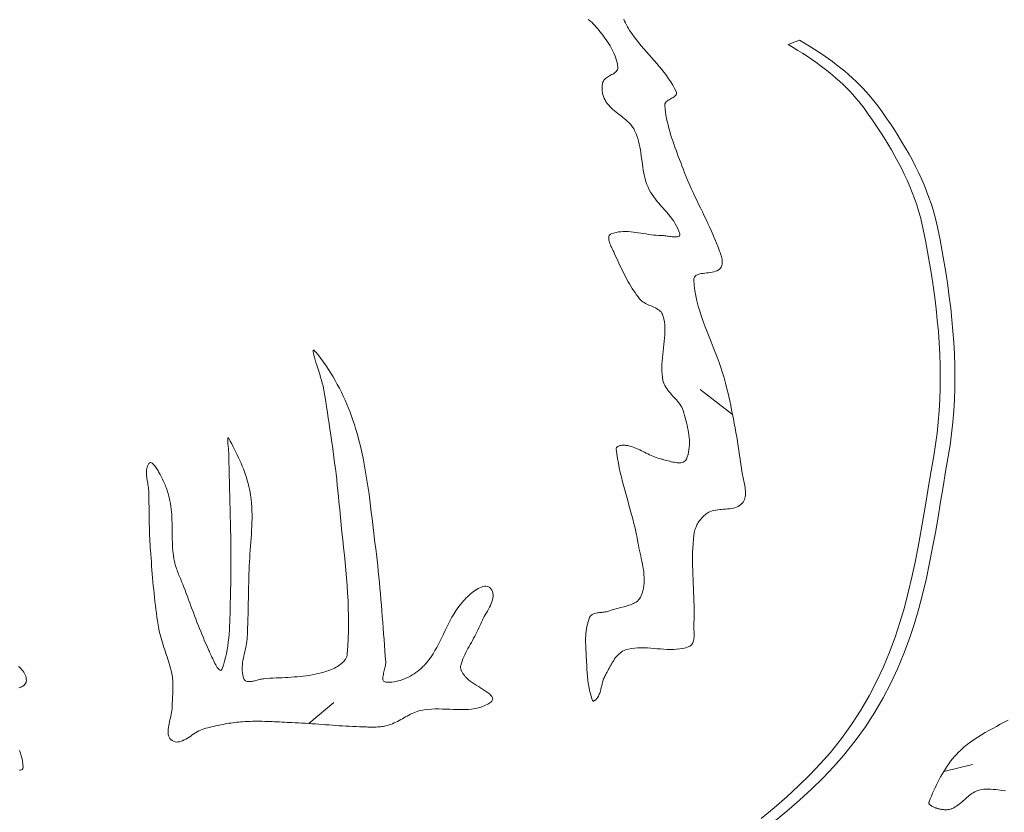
# Model space of a CAD drawing. Header units: inches. Extents: x -12 to 23, y -13.2 to 21.7.
# Tile 31 of 75: x 12.5 to 17.5, y -11.1 to -7.1. Entities that reach past the tile are written whole.
import ezdxf

# ---------------------------------------------------------------- set-up
doc = ezdxf.new("R2010")
doc.units = ezdxf.units.IN
doc.header["$MEASUREMENT"] = 0
doc.layers.get('0').update_dxf_attribs({"lineweight": 0})

msp = doc.modelspace()

# ---------------------------------------------------------------- linework, layer by layer
at = {"color": 30, "linetype": 'Continuous', "lineweight": 0, "true_color": 0xff7e00}
for p, q in [((16.1172, -9.0974), (15.9535, -8.9717)), ((13.9696, -10.6639), (14.0968, -10.5581)), ((17.1873, -10.9065), (17.3332, -10.8713))]:
    msp.add_line(p, q, dxfattribs=at)
at = {"color": 7, "linetype": 'Continuous', "lineweight": 0, "flags": 128}
for points in [[(15.3856, -7.0965), (15.3946, -7.1033), (15.4034, -7.1104), (15.4116, -7.1179), (15.4195, -7.1257), (15.4267, -7.1341), (15.434, -7.1432), (15.4413, -7.1523), (15.4485, -7.1615), (15.4558, -7.1709), (15.4629, -7.1804), (15.47, -7.1899), (15.4769, -7.1996), (15.4836, -7.2094), (15.49, -7.2194), (15.4963, -7.2294), (15.5022, -7.2396), (15.5078, -7.2499), (15.513, -7.2603), (15.5179, -7.2708), (15.5223, -7.2815), (15.5262, -7.2923), (15.5297, -7.3033), (15.5326, -7.3144), (15.5349, -7.3256), (15.5366, -7.337), (15.5367, -7.3421), (15.5358, -7.3469), (15.534, -7.3512), (15.5314, -7.3553), (15.5281, -7.3591), (15.5242, -7.3627), (15.5198, -7.3661), (15.5149, -7.3694), (15.5098, -7.3725), (15.5044, -7.3756), (15.4989, -7.3787), (15.4934, -7.3818), (15.488, -7.385), (15.4828, -7.3884), (15.4778, -7.3918), (15.4732, -7.3955), (15.4691, -7.3994), (15.4655, -7.4036), (15.4626, -7.4082), (15.4605, -7.4131), (15.459, -7.418), (15.4579, -7.423), (15.4569, -7.4282), (15.4563, -7.4334), (15.4559, -7.4386), (15.4558, -7.4439), (15.456, -7.4492), (15.4564, -7.4546), (15.457, -7.4599), (15.4579, -7.4652), (15.4589, -7.4705), (15.4602, -7.4758), (15.4617, -7.481), (15.4634, -7.4861), (15.4653, -7.4911), (15.4674, -7.4961), (15.4697, -7.5009), (15.4721, -7.5056), (15.4747, -7.5101), (15.4774, -7.5145), (15.4833, -7.5228), (15.4897, -7.5307), (15.4965, -7.5382), (15.5038, -7.5454), (15.5113, -7.5523), (15.5192, -7.559), (15.5273, -7.5656), (15.5355, -7.5721), (15.5437, -7.5784), (15.552, -7.5848), (15.5602, -7.5912), (15.5684, -7.5977), (15.5763, -7.6043), (15.584, -7.6111), (15.5913, -7.6181), (15.5983, -7.6253), (15.6048, -7.633), (15.6109, -7.6409), (15.6163, -7.6493), (15.6211, -7.6582), (15.6272, -7.6716), (15.6325, -7.6853), (15.6371, -7.6992), (15.641, -7.7134), (15.6444, -7.7277), (15.6474, -7.7422), (15.65, -7.7568), (15.6523, -7.7716), (15.6544, -7.7864), (15.6564, -7.8012), (15.6584, -7.8161), (15.6604, -7.8309), (15.6626, -7.8457), (15.665, -7.8604), (15.6677, -7.8751), (15.6708, -7.8896), (15.6744, -7.9039), (15.6785, -7.918), (15.6833, -7.9319), (15.6888, -7.9456), (15.6949, -7.9585), (15.7018, -7.971), (15.7094, -7.9831), (15.7176, -7.995), (15.7263, -8.0065), (15.7354, -8.0179), (15.7448, -8.0291), (15.7544, -8.0402), (15.7641, -8.0513), (15.7738, -8.0623), (15.7834, -8.0733), (15.7928, -8.0845), (15.802, -8.0957), (15.8107, -8.1072), (15.8189, -8.1188), (15.8266, -8.1308), (15.8335, -8.1431), (15.8397, -8.1557), (15.845, -8.1688), (15.8494, -8.1823), (15.85, -8.1864), (15.8496, -8.1898), (15.8482, -8.1926), (15.8459, -8.1947), (15.8427, -8.1963), (15.8388, -8.1974), (15.8343, -8.198), (15.8292, -8.1982), (15.8236, -8.1981), (15.8176, -8.1978), (15.8114, -8.1972), (15.8049, -8.1964), (15.7984, -8.1955), (15.7917, -8.1946), (15.7852, -8.1937), (15.7788, -8.1928), (15.7726, -8.192), (15.7668, -8.1913), (15.7613, -8.1909), (15.7564, -8.1908), (15.7436, -8.1905), (15.7308, -8.1897), (15.718, -8.1885), (15.7051, -8.1869), (15.6921, -8.1851), (15.6792, -8.1831), (15.6662, -8.181), (15.6532, -8.1789), (15.6403, -8.1768), (15.6274, -8.1749), (15.6145, -8.1733), (15.6017, -8.1719), (15.589, -8.171), (15.5763, -8.1705), (15.5637, -8.1706), (15.5513, -8.1713), (15.5389, -8.1728), (15.5267, -8.175), (15.5147, -8.1782), (15.5028, -8.1823), (15.4985, -8.1845), (15.4951, -8.1873), (15.4927, -8.1907), (15.491, -8.1946), (15.49, -8.199), (15.4898, -8.2038), (15.4901, -8.2089), (15.491, -8.2144), (15.4924, -8.2201), (15.4941, -8.2259), (15.4962, -8.232), (15.4986, -8.2381), (15.5012, -8.2442), (15.504, -8.2503), (15.5068, -8.2564), (15.5096, -8.2623), (15.5124, -8.2681), (15.515, -8.2736), (15.5175, -8.2788), (15.5197, -8.2837), (15.5249, -8.2957), (15.5302, -8.3077), (15.5356, -8.3196), (15.5411, -8.3315), (15.5466, -8.3434), (15.5523, -8.3553), (15.558, -8.3671), (15.5639, -8.3788), (15.5699, -8.3905), (15.576, -8.4021), (15.5823, -8.4136), (15.5887, -8.425), (15.5953, -8.4363), (15.602, -8.4475), (15.6089, -8.4586), (15.616, -8.4696), (15.6233, -8.4804), (15.6308, -8.4911), (15.6385, -8.5016), (15.6465, -8.512), (15.6513, -8.5174), (15.6567, -8.5223), (15.6626, -8.5268), (15.669, -8.5309), (15.6757, -8.5347), (15.6827, -8.5382), (15.6899, -8.5416), (15.6972, -8.5448), (15.7046, -8.5479), (15.7119, -8.5511), (15.7191, -8.5543), (15.726, -8.5576), (15.7327, -8.5611), (15.739, -8.5649), (15.7449, -8.569), (15.7503, -8.5735), (15.755, -8.5784), (15.7591, -8.5838), (15.7624, -8.5898), (15.7648, -8.5965), (15.7688, -8.6124), (15.7716, -8.6285), (15.7733, -8.6447), (15.7742, -8.661), (15.7744, -8.6775), (15.7739, -8.694), (15.7728, -8.7106), (15.7714, -8.7272), (15.7696, -8.7439), (15.7677, -8.7606), (15.7657, -8.7774), (15.7637, -8.7941), (15.762, -8.8108), (15.7606, -8.8275), (15.7595, -8.8441), (15.759, -8.8607), (15.7592, -8.8772), (15.7601, -8.8937), (15.762, -8.91), (15.7648, -8.9262), (15.7671, -8.9349), (15.7703, -8.9433), (15.7741, -8.9515), (15.7785, -8.9593), (15.7835, -8.9669), (15.789, -8.9743), (15.7948, -8.9815), (15.8009, -8.9887), (15.8073, -8.9957), (15.8137, -9.0027), (15.8202, -9.0097), (15.8267, -9.0167), (15.833, -9.0238), (15.8391, -9.031), (15.8448, -9.0383), (15.8502, -9.0458), (15.8552, -9.0535), (15.8595, -9.0615), (15.8633, -9.0697), (15.8663, -9.0783), (15.8698, -9.0902), (15.8733, -9.1022), (15.8768, -9.1144), (15.8802, -9.1268), (15.8835, -9.1392), (15.8866, -9.1518), (15.8894, -9.1644), (15.892, -9.177), (15.8942, -9.1897), (15.8961, -9.2023), (15.8975, -9.2149), (15.8984, -9.2275), (15.8989, -9.24), (15.8987, -9.2524), (15.898, -9.2647), (15.8965, -9.2768), (15.8944, -9.2888), (15.8915, -9.3006), (15.8878, -9.3121), (15.8832, -9.3235), (15.8802, -9.3287), (15.8765, -9.3331), (15.8722, -9.3365), (15.8673, -9.3392), (15.8619, -9.3411), (15.8559, -9.3422), (15.8496, -9.3428), (15.8429, -9.3428), (15.836, -9.3424), (15.8287, -9.3415), (15.8213, -9.3402), (15.8138, -9.3386), (15.8062, -9.3369), (15.7987, -9.3349), (15.7911, -9.3329), (15.7837, -9.3308), (15.7765, -9.3287), (15.7695, -9.3268), (15.7628, -9.325), (15.7564, -9.3235), (15.7476, -9.3212), (15.7389, -9.3186), (15.7303, -9.3157), (15.7218, -9.3125), (15.7133, -9.309), (15.705, -9.3054), (15.6966, -9.3016), (15.6884, -9.2976), (15.6801, -9.2936), (15.6719, -9.2895), (15.6636, -9.2855), (15.6554, -9.2814), (15.6471, -9.2775), (15.6388, -9.2737), (15.6304, -9.2701), (15.622, -9.2666), (15.6135, -9.2634), (15.6048, -9.2606), (15.5961, -9.258), (15.5873, -9.2558), (15.5842, -9.2552), (15.5807, -9.2547), (15.5771, -9.2542), (15.5733, -9.2539), (15.5693, -9.2537), (15.5653, -9.2537), (15.5613, -9.2538), (15.5572, -9.254), (15.5533, -9.2544), (15.5494, -9.255), (15.5458, -9.2557), (15.5423, -9.2567), (15.5391, -9.2579), (15.5362, -9.2593), (15.5337, -9.2609), (15.5316, -9.2627), (15.5299, -9.2648), (15.5287, -9.2672), (15.5281, -9.2698), (15.5281, -9.2727), (15.531, -9.2968), (15.5345, -9.3208), (15.5387, -9.3447), (15.5434, -9.3685), (15.5485, -9.3922), (15.5541, -9.4159), (15.56, -9.4394), (15.5662, -9.463), (15.5726, -9.4865), (15.5791, -9.51), (15.5858, -9.5334), (15.5924, -9.5569), (15.599, -9.5804), (15.6054, -9.6039), (15.6117, -9.6274), (15.6178, -9.651), (15.6235, -9.6747), (15.6288, -9.6984), (15.6337, -9.7222), (15.638, -9.7461), (15.6405, -9.7595), (15.6431, -9.7731), (15.646, -9.7867), (15.6489, -9.8004), (15.6519, -9.8142), (15.6549, -9.828), (15.6578, -9.8419), (15.6605, -9.8558), (15.663, -9.8696), (15.6652, -9.8835), (15.667, -9.8973), (15.6683, -9.911), (15.6692, -9.9246), (15.6694, -9.9382), (15.669, -9.9517), (15.6679, -9.965), (15.666, -9.9782), (15.6633, -9.9912), (15.6596, -10.004), (15.6549, -10.0166), (15.6511, -10.0244), (15.6464, -10.0314), (15.6409, -10.0377), (15.6348, -10.0433), (15.628, -10.0484), (15.6206, -10.0528), (15.6127, -10.0568), (15.6043, -10.0604), (15.5956, -10.0637), (15.5866, -10.0666), (15.5774, -10.0693), (15.5679, -10.0718), (15.5584, -10.0742), (15.5488, -10.0765), (15.5393, -10.0788), (15.5298, -10.0812), (15.5205, -10.0838), (15.5115, -10.0865), (15.5027, -10.0894), (15.4943, -10.0927), (15.4892, -10.0946), (15.4839, -10.0961), (15.4783, -10.0973), (15.4725, -10.0983), (15.4666, -10.0992), (15.4606, -10.0999), (15.4545, -10.1005), (15.4485, -10.1011), (15.4424, -10.1017), (15.4365, -10.1025), (15.4308, -10.1033), (15.4252, -10.1044), (15.4198, -10.1057), (15.4148, -10.1073), (15.41, -10.1093), (15.4057, -10.1117), (15.4017, -10.1146), (15.3982, -10.118), (15.3953, -10.1219), (15.3929, -10.1265), (15.3885, -10.1376), (15.3848, -10.1489), (15.3817, -10.1603), (15.3791, -10.1719), (15.377, -10.1836), (15.3754, -10.1954), (15.3742, -10.2073), (15.3734, -10.2193), (15.3729, -10.2314), (15.3727, -10.2435), (15.3728, -10.2557), (15.3731, -10.2679), (15.3736, -10.2802), (15.3742, -10.2924), (15.3748, -10.3047), (15.3756, -10.3169), (15.3763, -10.3291), (15.377, -10.3412), (15.3776, -10.3533), (15.3781, -10.3653), (15.3785, -10.3745), (15.3789, -10.3837), (15.3794, -10.393), (15.38, -10.4022), (15.3807, -10.4115), (15.3814, -10.4207), (15.3823, -10.43), (15.3833, -10.4392), (15.3845, -10.4484), (15.3857, -10.4576), (15.3872, -10.4667), (15.3887, -10.4758), (15.3905, -10.4849), (15.3923, -10.494), (15.3944, -10.503), (15.3967, -10.5119), (15.3991, -10.5208), (15.4018, -10.5296), (15.4046, -10.5384), (15.4077, -10.547), (15.4084, -10.5485), (15.4094, -10.5495), (15.4105, -10.5501), (15.4118, -10.5502), (15.4133, -10.5501), (15.4149, -10.5495), (15.4166, -10.5487), (15.4183, -10.5476), (15.4201, -10.5463), (15.422, -10.5448), (15.4239, -10.5431), (15.4257, -10.5413), (15.4275, -10.5394), (15.4293, -10.5374), (15.4309, -10.5354), (15.4325, -10.5333), (15.4339, -10.5314), (15.4352, -10.5294), (15.4363, -10.5276), (15.4373, -10.5259), (15.4397, -10.5208), (15.4419, -10.5156), (15.4439, -10.5103), (15.4458, -10.5049), (15.4474, -10.4994), (15.449, -10.4939), (15.4504, -10.4884), (15.4518, -10.4828), (15.4532, -10.4772), (15.4545, -10.4716), (15.4558, -10.466), (15.4572, -10.4605), (15.4587, -10.4549), (15.4602, -10.4494), (15.4619, -10.444), (15.4638, -10.4386), (15.4658, -10.4334), (15.468, -10.4282), (15.4705, -10.4231), (15.4732, -10.4181), (15.4732, -10.4181), (15.4732, -10.4181), (15.4732, -10.4181), (15.4732, -10.4181), (15.4773, -10.411), (15.4813, -10.4037), (15.4853, -10.3962), (15.4893, -10.3887), (15.4934, -10.3811), (15.4975, -10.3734), (15.5017, -10.3658), (15.506, -10.3583), (15.5104, -10.351), (15.515, -10.3437), (15.5197, -10.3368), (15.5247, -10.33), (15.5299, -10.3236), (15.5353, -10.3176), (15.541, -10.3119), (15.547, -10.3067), (15.5534, -10.302), (15.5601, -10.2979), (15.5672, -10.2943), (15.5746, -10.2913), (15.59, -10.2868), (15.6056, -10.2835), (15.6214, -10.2813), (15.6374, -10.2801), (15.6536, -10.2796), (15.6699, -10.2798), (15.6863, -10.2806), (15.7028, -10.2817), (15.7193, -10.2831), (15.7359, -10.2846), (15.7524, -10.286), (15.7689, -10.2873), (15.7853, -10.2882), (15.8016, -10.2887), (15.8178, -10.2887), (15.8338, -10.2878), (15.8497, -10.2861), (15.8653, -10.2834), (15.8807, -10.2796), (15.8959, -10.2744), (15.9011, -10.2719), (15.9056, -10.2686), (15.9095, -10.2648), (15.9127, -10.2604), (15.9154, -10.2554), (15.9176, -10.25), (15.9192, -10.2442), (15.9205, -10.238), (15.9214, -10.2316), (15.9219, -10.2249), (15.9222, -10.218), (15.9223, -10.2109), (15.9222, -10.2038), (15.922, -10.1966), (15.9218, -10.1895), (15.9215, -10.1825), (15.9212, -10.1755), (15.9211, -10.1688), (15.9211, -10.1623), (15.9212, -10.1561), (15.922, -10.1337), (15.9223, -10.1113), (15.9224, -10.0889), (15.9221, -10.0664), (15.9215, -10.044), (15.9208, -10.0215), (15.9199, -9.9991), (15.9189, -9.9766), (15.9179, -9.9542), (15.917, -9.9317), (15.9161, -9.9093), (15.9154, -9.8869), (15.9148, -9.8644), (15.9145, -9.842), (15.9146, -9.8196), (15.915, -9.7973), (15.9158, -9.7749), (15.917, -9.7526), (15.9188, -9.7303), (15.9212, -9.7081), (15.9221, -9.7017), (15.9234, -9.6953), (15.9249, -9.6889), (15.9268, -9.6825), (15.9289, -9.6762), (15.9313, -9.67), (15.934, -9.6638), (15.9369, -9.6577), (15.9401, -9.6518), (15.9435, -9.646), (15.9471, -9.6403), (15.951, -9.6348), (15.9551, -9.6294), (15.9593, -9.6242), (15.9638, -9.6193), (15.9685, -9.6146), (15.9733, -9.6101), (15.9783, -9.6058), (15.9835, -9.6019), (15.9888, -9.5982), (15.9968, -9.5936), (16.0052, -9.5898), (16.014, -9.5868), (16.0232, -9.5844), (16.0326, -9.5825), (16.0422, -9.5811), (16.052, -9.58), (16.0619, -9.5791), (16.0718, -9.5783), (16.0817, -9.5775), (16.0915, -9.5767), (16.1012, -9.5756), (16.1107, -9.5742), (16.1199, -9.5725), (16.1288, -9.5702), (16.1373, -9.5673), (16.1453, -9.5637), (16.1529, -9.5592), (16.1599, -9.5539), (16.1663, -9.5475), (16.1709, -9.5416), (16.1747, -9.5353), (16.1776, -9.5287), (16.1798, -9.5218), (16.1814, -9.5147), (16.1824, -9.5073), (16.1828, -9.4997), (16.1828, -9.4919), (16.1823, -9.484), (16.1815, -9.4759), (16.1804, -9.4678), (16.179, -9.4596), (16.1774, -9.4513), (16.1757, -9.4431), (16.174, -9.4349), (16.1722, -9.4268), (16.1705, -9.4187), (16.1689, -9.4107), (16.1675, -9.4029), (16.1663, -9.3953), (16.1631, -9.3723), (16.1598, -9.3493), (16.1564, -9.3264), (16.153, -9.3034), (16.1494, -9.2804), (16.1458, -9.2575), (16.1421, -9.2346), (16.1382, -9.2117), (16.1342, -9.1888), (16.1302, -9.1659), (16.126, -9.1431), (16.1217, -9.1202), (16.1172, -9.0974), (16.1126, -9.0747), (16.1079, -9.0519), (16.103, -9.0293), (16.0979, -9.0066), (16.0927, -8.984), (16.0874, -8.9614), (16.0818, -8.9388), (16.0747, -8.9124), (16.0668, -8.886), (16.0581, -8.8598), (16.0489, -8.8338), (16.0391, -8.8078), (16.0291, -8.782), (16.0188, -8.7562), (16.0084, -8.7304), (15.9981, -8.7046), (15.9879, -8.6788), (15.9779, -8.6529), (15.9684, -8.627), (15.9594, -8.6011), (15.951, -8.575), (15.9434, -8.5487), (15.9367, -8.5223), (15.931, -8.4958), (15.9264, -8.469), (15.9231, -8.442), (15.9212, -8.4148), (15.9217, -8.408), (15.9237, -8.4022), (15.927, -8.3974), (15.9316, -8.3935), (15.9373, -8.3903), (15.9439, -8.3878), (15.9514, -8.3857), (15.9594, -8.3841), (15.968, -8.3827), (15.977, -8.3815), (15.9862, -8.3804), (15.9956, -8.3793), (16.0048, -8.378), (16.0139, -8.3765), (16.0226, -8.3746), (16.0309, -8.3722), (16.0386, -8.3692), (16.0455, -8.3655), (16.0515, -8.361), (16.0565, -8.3556), (16.0593, -8.3512), (16.0616, -8.3466), (16.0633, -8.3418), (16.0645, -8.3369), (16.0652, -8.3317), (16.0654, -8.3265), (16.0653, -8.3211), (16.0648, -8.3157), (16.0639, -8.3101), (16.0628, -8.3045), (16.0614, -8.2989), (16.0598, -8.2933), (16.058, -8.2876), (16.0561, -8.282), (16.054, -8.2764), (16.0519, -8.2709), (16.0498, -8.2655), (16.0478, -8.2602), (16.0457, -8.255), (16.0438, -8.2499), (16.0359, -8.2296), (16.0277, -8.2095), (16.0192, -8.1895), (16.0105, -8.1695), (16.0016, -8.1497), (15.9925, -8.1299), (15.9832, -8.1102), (15.9738, -8.0906), (15.9644, -8.0709), (15.9549, -8.0513), (15.9455, -8.0317), (15.9361, -8.012), (15.9267, -7.9924), (15.9174, -7.9727), (15.9083, -7.9529), (15.8994, -7.9331), (15.8907, -7.9131), (15.8823, -7.8931), (15.8741, -7.8729), (15.8663, -7.8526), (15.8603, -7.837), (15.8544, -7.8213), (15.8484, -7.8056), (15.8424, -7.7898), (15.8365, -7.774), (15.8307, -7.7582), (15.825, -7.7424), (15.8194, -7.7265), (15.8139, -7.7105), (15.8087, -7.6945), (15.8036, -7.6785), (15.7989, -7.6624), (15.7944, -7.6463), (15.7902, -7.6301), (15.7864, -7.6138), (15.7829, -7.5974), (15.7798, -7.581), (15.7772, -7.5646), (15.775, -7.548), (15.7733, -7.5314), (15.7735, -7.5271), (15.7747, -7.523), (15.7768, -7.5192), (15.7797, -7.5155), (15.7832, -7.5121), (15.7873, -7.5088), (15.7918, -7.5056), (15.7966, -7.5025), (15.8016, -7.4995), (15.8066, -7.4966), (15.8116, -7.4937), (15.8163, -7.4907), (15.8208, -7.4878), (15.8248, -7.4847), (15.8282, -7.4816), (15.8309, -7.4784), (15.8328, -7.475), (15.8338, -7.4715), (15.8337, -7.4677), (15.8325, -7.4638), (15.8238, -7.4463), (15.8143, -7.4292), (15.8042, -7.4126), (15.7934, -7.3963), (15.7822, -7.3804), (15.7704, -7.3647), (15.7583, -7.3493), (15.7458, -7.3341), (15.733, -7.319), (15.7201, -7.3041), (15.707, -7.2892), (15.6939, -7.2744), (15.6809, -7.2595), (15.6679, -7.2445), (15.655, -7.2295), (15.6424, -7.2143), (15.6301, -7.1989), (15.6182, -7.1832), (15.6067, -7.1673), (15.5958, -7.151), (15.5901, -7.1419), (15.5847, -7.1326), (15.5796, -7.1231), (15.5747, -7.1135), (15.57, -7.1038), (15.5656, -7.094)], [(12.5013, -10.4831), (12.5074, -10.4807), (12.5132, -10.4782), (12.5187, -10.4753), (12.5236, -10.4722), (12.528, -10.4688), (12.5317, -10.4651), (12.5348, -10.4609), (12.537, -10.4563), (12.5385, -10.4512), (12.5389, -10.4456), (12.5385, -10.4382), (12.5373, -10.431), (12.5354, -10.4239), (12.5328, -10.417), (12.5295, -10.4102), (12.5256, -10.4037), (12.5212, -10.3974), (12.5164, -10.3912), (12.511, -10.3853), (12.5053, -10.3796), (12.4992, -10.3741)], [(17.5, -11.0053), (17.4877, -11.0038), (17.4754, -11.0022), (17.463, -11.0005), (17.4507, -10.999), (17.4384, -10.9977), (17.4261, -10.9967), (17.4139, -10.9962), (17.4019, -10.9963), (17.39, -10.9971), (17.3782, -10.9988), (17.3667, -11.0014), (17.3589, -11.0039), (17.3514, -11.0069), (17.3442, -11.0105), (17.3372, -11.0145), (17.3303, -11.0189), (17.3237, -11.0237), (17.3171, -11.0287), (17.3107, -11.034), (17.3043, -11.0394), (17.298, -11.045), (17.2918, -11.0506), (17.2855, -11.0563), (17.2791, -11.0618), (17.2728, -11.0673), (17.2663, -11.0726), (17.2597, -11.0776), (17.2529, -11.0824), (17.246, -11.0868), (17.2388, -11.0908), (17.2314, -11.0944), (17.2279, -11.0958), (17.2243, -11.097), (17.2207, -11.0981), (17.2169, -11.099), (17.2132, -11.0997), (17.2094, -11.1002), (17.2055, -11.1006), (17.2016, -11.1008), (17.1977, -11.1009), (17.1938, -11.1008), (17.1899, -11.1006), (17.186, -11.1003), (17.1821, -11.0999), (17.1782, -11.0994), (17.1743, -11.0987), (17.1704, -11.098), (17.1666, -11.0972), (17.1628, -11.0963), (17.159, -11.0954), (17.1554, -11.0944), (17.1527, -11.0936), (17.1498, -11.0927), (17.1468, -11.0917), (17.1437, -11.0906), (17.1405, -11.0894), (17.1373, -11.088), (17.1341, -11.0866), (17.1311, -11.0852), (17.1281, -11.0836), (17.1252, -11.0819), (17.1225, -11.0801), (17.1201, -11.0783), (17.1179, -11.0763), (17.116, -11.0743), (17.1144, -11.0722), (17.1132, -11.07), (17.1125, -11.0678), (17.1122, -11.0654), (17.1124, -11.063), (17.1131, -11.0606), (17.1131, -11.0606), (17.1131, -11.0606), (17.1131, -11.0606), (17.1131, -11.0606), (17.1189, -11.0463), (17.1248, -11.032), (17.1309, -11.0177), (17.1372, -11.0034), (17.1436, -10.9892), (17.1503, -10.9751), (17.1572, -10.9611), (17.1644, -10.9472), (17.1717, -10.9335), (17.1794, -10.9199), (17.1873, -10.9065), (17.1956, -10.8933), (17.2041, -10.8804), (17.213, -10.8677), (17.2222, -10.8554), (17.2317, -10.8433), (17.2416, -10.8315), (17.2519, -10.8201), (17.2626, -10.8091), (17.2737, -10.7985), (17.29, -10.7841), (17.3069, -10.7704), (17.3242, -10.7573), (17.3419, -10.7448), (17.3601, -10.7328), (17.3785, -10.7213), (17.3973, -10.7101), (17.4162, -10.6992), (17.4354, -10.6886), (17.4547, -10.6782), (17.4741, -10.6679), (17.4936, -10.6576), (17.5131, -10.6474)], [(12.5039, -10.8997), (12.5092, -10.8997), (12.5137, -10.8989), (12.5174, -10.8971), (12.52, -10.8943), (12.5216, -10.8904), (12.522, -10.8852), (12.5211, -10.8707), (12.5193, -10.8564), (12.5166, -10.8422), (12.5131, -10.8282), (12.5089, -10.8143), (12.5041, -10.8006)]]:
    msp.add_lwpolyline(points, dxfattribs=at)
at = {"color": 7, "linetype": 'Continuous', "lineweight": 0}
msp.add_lwpolyline([(16.2619, -11.1448), (16.3285, -11.0907), (16.3919, -11.0358), (16.4522, -10.9802), (16.5091, -10.9241), (16.5627, -10.8673), (16.6128, -10.8102), (16.6691, -10.7398), (16.7203, -10.6686), (16.767, -10.5967), (16.8092, -10.524), (16.8474, -10.4507), (16.8818, -10.3767), (16.9128, -10.3022), (16.9406, -10.2271), (16.9655, -10.1516), (16.9878, -10.0757), (17.0079, -9.9994), (17.026, -9.9229), (17.0424, -9.8461), (17.0575, -9.7692), (17.0715, -9.6921), (17.0848, -9.615), (17.0976, -9.5379), (17.1103, -9.4609), (17.1231, -9.384), (17.1364, -9.3074), (17.1458, -9.2502), (17.1535, -9.1931), (17.1597, -9.1359), (17.1644, -9.0786), (17.1676, -9.0213), (17.1695, -8.9639), (17.17, -8.9065), (17.1693, -8.8491), (17.1674, -8.7916), (17.1643, -8.7341), (17.1601, -8.6766), (17.1549, -8.6191), (17.1488, -8.5616), (17.1417, -8.5041), (17.1338, -8.4466), (17.1251, -8.3891), (17.1157, -8.3317), (17.1056, -8.2742), (17.0949, -8.2169), (17.0837, -8.1596), (17.0768, -8.1283), (17.069, -8.0971), (17.0602, -8.066), (17.0504, -8.0349), (17.0396, -8.0038), (17.0279, -7.9728), (17.0154, -7.9418), (17.0019, -7.9109), (16.9877, -7.8801), (16.9726, -7.8493), (16.9567, -7.8186), (16.9401, -7.788), (16.9228, -7.7574), (16.9048, -7.7269), (16.8861, -7.6966), (16.8667, -7.6663), (16.8468, -7.6361), (16.8262, -7.606), (16.8051, -7.576), (16.7836, -7.5462), (16.7703, -7.5286), (16.7565, -7.5112), (16.7419, -7.494), (16.7267, -7.4768), (16.7108, -7.4598), (16.6943, -7.4428), (16.6771, -7.426), (16.6593, -7.4094), (16.6409, -7.3929), (16.6219, -7.3766), (16.6022, -7.3604), (16.582, -7.3444), (16.5612, -7.3286), (16.5398, -7.313), (16.5179, -7.2976), (16.4954, -7.2824), (16.4724, -7.2674), (16.4489, -7.2526), (16.4248, -7.2381), (16.3998, -7.2236), (16.4566, -7.2006), (16.4821, -7.2154), (16.507, -7.2304), (16.5314, -7.2457), (16.5552, -7.2612), (16.5784, -7.2769), (16.6011, -7.2929), (16.6232, -7.309), (16.6447, -7.3254), (16.6656, -7.3419), (16.6859, -7.3586), (16.7056, -7.3755), (16.7247, -7.3926), (16.7431, -7.4098), (16.7608, -7.4272), (16.778, -7.4447), (16.7944, -7.4623), (16.8101, -7.4801), (16.8252, -7.498), (16.8396, -7.516), (16.8532, -7.534), (16.8751, -7.5642), (16.8964, -7.5945), (16.9171, -7.6249), (16.9373, -7.6555), (16.9568, -7.6861), (16.9758, -7.7169), (16.994, -7.7477), (17.0116, -7.7786), (17.0284, -7.8097), (17.0445, -7.8408), (17.0598, -7.872), (17.0742, -7.9033), (17.0879, -7.9347), (17.1006, -7.9661), (17.1125, -7.9976), (17.1234, -8.0292), (17.1334, -8.0608), (17.1424, -8.0925), (17.1504, -8.1243), (17.1573, -8.1561), (17.1686, -8.2135), (17.1793, -8.2711), (17.1894, -8.3287), (17.1989, -8.3864), (17.2076, -8.4441), (17.2156, -8.5018), (17.2227, -8.5596), (17.2288, -8.6174), (17.2341, -8.6752), (17.2382, -8.733), (17.2413, -8.7909), (17.2433, -8.8487), (17.244, -8.9065), (17.2434, -8.9643), (17.2416, -9.0221), (17.2383, -9.0798), (17.2336, -9.1375), (17.2274, -9.1952), (17.2196, -9.2528), (17.2102, -9.3103), (17.1969, -9.3869), (17.184, -9.4638), (17.1713, -9.5408), (17.1585, -9.618), (17.1452, -9.6952), (17.1312, -9.7725), (17.116, -9.8497), (17.0995, -9.9268), (17.0813, -10.0038), (17.0611, -10.0805), (17.0386, -10.157), (17.0135, -10.2331), (16.9855, -10.3089), (16.9542, -10.3842), (16.9194, -10.459), (16.8807, -10.5333), (16.8379, -10.607), (16.7906, -10.6799), (16.7385, -10.7522), (16.6814, -10.8237), (16.6304, -10.8818), (16.576, -10.9395), (16.5181, -10.9965), (16.457, -11.0529), (16.3925, -11.1086), (16.325, -11.1636)], dxfattribs=at)
at = {"color": 7, "linetype": 'Continuous', "lineweight": 0, "flags": 128}
msp.add_lwpolyline([(14.368, -10.6738), (14.3768, -10.6712), (14.3856, -10.6682), (14.3942, -10.6648), (14.4027, -10.6611), (14.4111, -10.6572), (14.4194, -10.653), (14.4277, -10.6486), (14.4359, -10.6441), (14.4441, -10.6396), (14.4523, -10.635), (14.4605, -10.6304), (14.4687, -10.6259), (14.4769, -10.6214), (14.4852, -10.6172), (14.4936, -10.6132), (14.502, -10.6094), (14.5106, -10.6059), (14.5193, -10.6028), (14.5281, -10.6), (14.537, -10.5978), (14.5547, -10.5944), (14.5726, -10.5921), (14.5909, -10.5907), (14.6094, -10.5901), (14.6281, -10.5901), (14.6469, -10.5905), (14.6658, -10.5911), (14.6846, -10.592), (14.7035, -10.5928), (14.7222, -10.5934), (14.7408, -10.5937), (14.7592, -10.5935), (14.7773, -10.5926), (14.7951, -10.5909), (14.8125, -10.5883), (14.8295, -10.5846), (14.846, -10.5796), (14.862, -10.5732), (14.8773, -10.5652), (14.8921, -10.5555), (14.8979, -10.5501), (14.9012, -10.5445), (14.9021, -10.5389), (14.9009, -10.5331), (14.8978, -10.5272), (14.893, -10.5212), (14.8867, -10.515), (14.8791, -10.5088), (14.8704, -10.5025), (14.8609, -10.4961), (14.8507, -10.4896), (14.8401, -10.4831), (14.8292, -10.4764), (14.8184, -10.4698), (14.8078, -10.463), (14.7976, -10.4562), (14.788, -10.4494), (14.7793, -10.4425), (14.7716, -10.4356), (14.7653, -10.4287), (14.7632, -10.4262), (14.7611, -10.4236), (14.759, -10.4209), (14.7568, -10.4181), (14.7547, -10.4153), (14.7527, -10.4125), (14.7507, -10.4096), (14.7488, -10.4066), (14.747, -10.4037), (14.7453, -10.4006), (14.7438, -10.3976), (14.7424, -10.3945), (14.7412, -10.3914), (14.7402, -10.3883), (14.7395, -10.3851), (14.739, -10.382), (14.7388, -10.3789), (14.7388, -10.3758), (14.7392, -10.3726), (14.7399, -10.3695), (14.7433, -10.3583), (14.7471, -10.3473), (14.7513, -10.3364), (14.7558, -10.3256), (14.7607, -10.315), (14.7658, -10.3045), (14.7711, -10.294), (14.7765, -10.2836), (14.7822, -10.2733), (14.7879, -10.2629), (14.7936, -10.2526), (14.7994, -10.2424), (14.8052, -10.2321), (14.8109, -10.2217), (14.8164, -10.2113), (14.8219, -10.2009), (14.8271, -10.1904), (14.8321, -10.1798), (14.8369, -10.169), (14.8413, -10.1582), (14.845, -10.1495), (14.8493, -10.1406), (14.854, -10.1315), (14.859, -10.1222), (14.8643, -10.1129), (14.8697, -10.1035), (14.8751, -10.094), (14.8803, -10.0845), (14.8853, -10.075), (14.89, -10.0656), (14.8942, -10.0562), (14.8978, -10.047), (14.9008, -10.0378), (14.9029, -10.0289), (14.9041, -10.0202), (14.9042, -10.0117), (14.9032, -10.0035), (14.9009, -9.9955), (14.8972, -9.9879), (14.8921, -9.9807), (14.8866, -9.9754), (14.8807, -9.9717), (14.8742, -9.9694), (14.8673, -9.9684), (14.8601, -9.9686), (14.8525, -9.9699), (14.8447, -9.9723), (14.8367, -9.9755), (14.8286, -9.9796), (14.8204, -9.9844), (14.8122, -9.9897), (14.8041, -9.9956), (14.7961, -10.0019), (14.7882, -10.0084), (14.7807, -10.0152), (14.7734, -10.0221), (14.7664, -10.0289), (14.7599, -10.0356), (14.7539, -10.0421), (14.7484, -10.0483), (14.7364, -10.0628), (14.7253, -10.0778), (14.7148, -10.0933), (14.7049, -10.1093), (14.6955, -10.1256), (14.6865, -10.1423), (14.6778, -10.1591), (14.6694, -10.1762), (14.6611, -10.1933), (14.6528, -10.2104), (14.6445, -10.2276), (14.6361, -10.2446), (14.6275, -10.2615), (14.6186, -10.2781), (14.6093, -10.2945), (14.5995, -10.3105), (14.5892, -10.326), (14.5782, -10.3411), (14.5665, -10.3556), (14.5539, -10.3695), (14.5464, -10.3771), (14.5385, -10.3845), (14.5303, -10.3916), (14.5217, -10.3985), (14.5128, -10.4051), (14.5037, -10.4114), (14.4943, -10.4174), (14.4846, -10.4231), (14.4748, -10.4284), (14.4648, -10.4332), (14.4546, -10.4377), (14.4443, -10.4416), (14.4338, -10.4451), (14.4233, -10.4481), (14.4127, -10.4506), (14.4021, -10.4525), (14.3914, -10.4538), (14.3807, -10.4546), (14.3701, -10.4546), (14.3595, -10.4541), (14.355, -10.4532), (14.3514, -10.4514), (14.3487, -10.4489), (14.3468, -10.4456), (14.3457, -10.4417), (14.3451, -10.4372), (14.3452, -10.4322), (14.3457, -10.4268), (14.3466, -10.421), (14.3478, -10.4149), (14.3493, -10.4085), (14.3509, -10.402), (14.3526, -10.3955), (14.3543, -10.3888), (14.3558, -10.3823), (14.3572, -10.3758), (14.3584, -10.3696), (14.3592, -10.3636), (14.3596, -10.3579), (14.3595, -10.3526), (14.3574, -10.3238), (14.3553, -10.2951), (14.3532, -10.2663), (14.3511, -10.2375), (14.349, -10.2087), (14.3468, -10.1799), (14.3447, -10.1511), (14.3425, -10.1224), (14.3403, -10.0936), (14.338, -10.0648), (14.3356, -10.0361), (14.3331, -10.0073), (14.3305, -9.9786), (14.3278, -9.9498), (14.325, -9.9211), (14.3221, -9.8924), (14.319, -9.8638), (14.3158, -9.8351), (14.3124, -9.8064), (14.3088, -9.7778), (14.3049, -9.7472), (14.3012, -9.7165), (14.2975, -9.6858), (14.2939, -9.6551), (14.2903, -9.6243), (14.2867, -9.5936), (14.2829, -9.5628), (14.279, -9.5321), (14.275, -9.5014), (14.2707, -9.4708), (14.2662, -9.4402), (14.2614, -9.4097), (14.2563, -9.3792), (14.2508, -9.3489), (14.2448, -9.3186), (14.2384, -9.2884), (14.2315, -9.2584), (14.2241, -9.2285), (14.216, -9.1988), (14.2074, -9.1692), (14.2008, -9.1482), (14.1938, -9.1274), (14.1865, -9.1066), (14.1788, -9.0859), (14.1708, -9.0653), (14.1623, -9.0448), (14.1535, -9.0245), (14.1443, -9.0044), (14.1348, -8.9844), (14.1248, -8.9646), (14.1145, -8.945), (14.1038, -8.9256), (14.0928, -8.9065), (14.0813, -8.8876), (14.0695, -8.869), (14.0572, -8.8506), (14.0446, -8.8326), (14.0316, -8.8149), (14.0183, -8.7974), (14.0045, -8.7804), (13.999, -8.7744), (13.9951, -8.7716), (13.9927, -8.7718), (13.9917, -8.7746), (13.9918, -8.7799), (13.9931, -8.7874), (13.9952, -8.7968), (13.9982, -8.8078), (14.0018, -8.8203), (14.006, -8.8338), (14.0105, -8.8482), (14.0153, -8.8633), (14.0202, -8.8787), (14.0251, -8.8942), (14.0299, -8.9096), (14.0344, -8.9245), (14.0384, -8.9387), (14.0419, -8.952), (14.0448, -8.9641), (14.0467, -8.9748), (14.0511, -9.003), (14.0555, -9.0312), (14.0599, -9.0595), (14.0643, -9.0877), (14.0686, -9.116), (14.0729, -9.1442), (14.0772, -9.1725), (14.0813, -9.2008), (14.0854, -9.2291), (14.0895, -9.2574), (14.0934, -9.2857), (14.0972, -9.314), (14.1009, -9.3423), (14.1045, -9.3707), (14.108, -9.3991), (14.1113, -9.4274), (14.1144, -9.4558), (14.1174, -9.4842), (14.1202, -9.5127), (14.1228, -9.5411), (14.1264, -9.5795), (14.1301, -9.6179), (14.1341, -9.6563), (14.1381, -9.6948), (14.1422, -9.7333), (14.1462, -9.7717), (14.1502, -9.8102), (14.154, -9.8487), (14.1576, -9.8872), (14.1609, -9.9257), (14.1639, -9.9642), (14.1665, -10.0027), (14.1686, -10.0412), (14.1702, -10.0797), (14.1712, -10.1182), (14.1715, -10.1567), (14.1712, -10.1951), (14.17, -10.2336), (14.168, -10.272), (14.1651, -10.3104), (14.164, -10.3177), (14.162, -10.3247), (14.1592, -10.3314), (14.1557, -10.3378), (14.1515, -10.3439), (14.1467, -10.3497), (14.1413, -10.3553), (14.1354, -10.3605), (14.129, -10.3655), (14.1223, -10.3702), (14.1152, -10.3746), (14.1079, -10.3788), (14.1004, -10.3827), (14.0927, -10.3863), (14.0849, -10.3898), (14.0771, -10.3929), (14.0693, -10.3959), (14.0616, -10.3986), (14.0541, -10.4011), (14.0467, -10.4033), (14.032, -10.4075), (14.0172, -10.4112), (14.0023, -10.4144), (13.9873, -10.4173), (13.9723, -10.4198), (13.9571, -10.422), (13.9419, -10.4238), (13.9267, -10.4255), (13.9114, -10.4269), (13.8961, -10.4281), (13.8807, -10.4291), (13.8653, -10.43), (13.8499, -10.4309), (13.8345, -10.4316), (13.8191, -10.4324), (13.8038, -10.4332), (13.7884, -10.434), (13.773, -10.4349), (13.7577, -10.436), (13.7424, -10.4371), (13.7372, -10.4378), (13.7318, -10.4387), (13.726, -10.4399), (13.7202, -10.4412), (13.7141, -10.4427), (13.708, -10.4443), (13.7019, -10.4459), (13.6958, -10.4474), (13.6897, -10.4488), (13.6838, -10.45), (13.678, -10.4509), (13.6724, -10.4515), (13.6671, -10.4517), (13.6621, -10.4515), (13.6574, -10.4508), (13.6531, -10.4495), (13.6493, -10.4475), (13.646, -10.4449), (13.6432, -10.4414), (13.641, -10.4371), (13.6375, -10.4272), (13.635, -10.4172), (13.6333, -10.407), (13.6324, -10.3968), (13.6321, -10.3864), (13.6324, -10.3759), (13.6333, -10.3654), (13.6346, -10.3547), (13.6364, -10.3441), (13.6384, -10.3333), (13.6406, -10.3226), (13.6429, -10.3118), (13.6454, -10.301), (13.6478, -10.2902), (13.6502, -10.2794), (13.6523, -10.2686), (13.6543, -10.2578), (13.6559, -10.2471), (13.6571, -10.2364), (13.6579, -10.2258), (13.6586, -10.2098), (13.6593, -10.1937), (13.6599, -10.1777), (13.6605, -10.1616), (13.661, -10.1456), (13.6615, -10.1295), (13.6619, -10.1134), (13.6624, -10.0974), (13.6627, -10.0813), (13.6631, -10.0652), (13.6634, -10.0492), (13.6638, -10.0331), (13.6641, -10.0171), (13.6644, -10.001), (13.6647, -9.9849), (13.665, -9.9689), (13.6653, -9.9528), (13.6657, -9.9367), (13.666, -9.9207), (13.6664, -9.9046), (13.667, -9.8847), (13.6679, -9.8648), (13.669, -9.8449), (13.6703, -9.825), (13.6717, -9.8051), (13.6732, -9.7852), (13.6748, -9.7652), (13.6763, -9.7453), (13.6777, -9.7254), (13.679, -9.7054), (13.6802, -9.6855), (13.6811, -9.6656), (13.6818, -9.6457), (13.6821, -9.6259), (13.6821, -9.606), (13.6817, -9.5862), (13.6808, -9.5665), (13.6794, -9.5467), (13.6774, -9.527), (13.6748, -9.5073), (13.6723, -9.4921), (13.6694, -9.477), (13.6661, -9.462), (13.6623, -9.4471), (13.6582, -9.4323), (13.6537, -9.4175), (13.6489, -9.4029), (13.6437, -9.3883), (13.6383, -9.3738), (13.6326, -9.3594), (13.6266, -9.3451), (13.6204, -9.3308), (13.614, -9.3167), (13.6074, -9.3026), (13.6006, -9.2886), (13.5937, -9.2747), (13.5866, -9.2609), (13.5795, -9.2471), (13.5722, -9.2335), (13.5649, -9.2199), (13.5631, -9.217), (13.5617, -9.2155), (13.5605, -9.2154), (13.5597, -9.2165), (13.5592, -9.2187), (13.5589, -9.2219), (13.5589, -9.226), (13.559, -9.2308), (13.5593, -9.2363), (13.5598, -9.2423), (13.5603, -9.2487), (13.5609, -9.2554), (13.5616, -9.2622), (13.5623, -9.2691), (13.5629, -9.2759), (13.5635, -9.2825), (13.5641, -9.2887), (13.5645, -9.2946), (13.5648, -9.2998), (13.5649, -9.3044), (13.5654, -9.3387), (13.566, -9.3729), (13.5667, -9.4072), (13.5675, -9.4414), (13.5683, -9.4756), (13.5692, -9.5099), (13.5701, -9.5441), (13.571, -9.5783), (13.5719, -9.6126), (13.5728, -9.6468), (13.5735, -9.6811), (13.5742, -9.7153), (13.5748, -9.7495), (13.5752, -9.7838), (13.5754, -9.818), (13.5755, -9.8522), (13.5753, -9.8865), (13.5749, -9.9207), (13.5743, -9.9549), (13.5734, -9.9891), (13.5728, -10.0091), (13.5724, -10.0292), (13.5721, -10.0494), (13.5717, -10.0695), (13.5714, -10.0898), (13.571, -10.11), (13.5704, -10.1302), (13.5697, -10.1504), (13.5688, -10.1706), (13.5676, -10.1907), (13.5662, -10.2108), (13.5643, -10.2308), (13.5621, -10.2507), (13.5594, -10.2705), (13.5562, -10.2902), (13.5525, -10.3098), (13.5481, -10.3292), (13.5432, -10.3485), (13.5375, -10.3675), (13.5311, -10.3864), (13.529, -10.3909), (13.5265, -10.3935), (13.5237, -10.3945), (13.5206, -10.3939), (13.5173, -10.392), (13.5138, -10.3888), (13.5102, -10.3845), (13.5064, -10.3793), (13.5025, -10.3732), (13.4985, -10.3665), (13.4945, -10.3592), (13.4906, -10.3515), (13.4867, -10.3436), (13.4828, -10.3356), (13.4791, -10.3277), (13.4755, -10.3199), (13.4721, -10.3124), (13.469, -10.3055), (13.4661, -10.2991), (13.4635, -10.2934), (13.4562, -10.2778), (13.4492, -10.262), (13.4422, -10.2462), (13.4355, -10.2303), (13.4288, -10.2144), (13.4223, -10.1984), (13.4159, -10.1824), (13.4096, -10.1663), (13.4033, -10.1502), (13.3971, -10.1341), (13.391, -10.1179), (13.385, -10.1017), (13.379, -10.0855), (13.3729, -10.0693), (13.3669, -10.0531), (13.361, -10.0369), (13.3549, -10.0207), (13.3489, -10.0045), (13.3428, -9.9884), (13.3367, -9.9722), (13.3339, -9.9651), (13.3311, -9.958), (13.3282, -9.9509), (13.3252, -9.9439), (13.3223, -9.9368), (13.3193, -9.9297), (13.3163, -9.9227), (13.3133, -9.9156), (13.3104, -9.9085), (13.3075, -9.9014), (13.3048, -9.8943), (13.3021, -9.8871), (13.2995, -9.8799), (13.297, -9.8727), (13.2947, -9.8655), (13.2926, -9.8582), (13.2906, -9.8508), (13.2889, -9.8435), (13.2873, -9.836), (13.286, -9.8285), (13.284, -9.8147), (13.2823, -9.8008), (13.281, -9.787), (13.28, -9.773), (13.2792, -9.7591), (13.2786, -9.7451), (13.2782, -9.7311), (13.2779, -9.7171), (13.2777, -9.7031), (13.2775, -9.6891), (13.2774, -9.675), (13.2771, -9.661), (13.2768, -9.647), (13.2764, -9.633), (13.2759, -9.619), (13.2751, -9.6051), (13.274, -9.5912), (13.2727, -9.5773), (13.2711, -9.5634), (13.2691, -9.5496), (13.2678, -9.5421), (13.2664, -9.5346), (13.2648, -9.5271), (13.263, -9.5197), (13.2612, -9.5122), (13.2591, -9.5049), (13.257, -9.4975), (13.2547, -9.4902), (13.2523, -9.4829), (13.2498, -9.4757), (13.2471, -9.4685), (13.2443, -9.4613), (13.2415, -9.4542), (13.2385, -9.4471), (13.2354, -9.4401), (13.2321, -9.4332), (13.2288, -9.4263), (13.2254, -9.4194), (13.2219, -9.4126), (13.2184, -9.4059), (13.2162, -9.402), (13.2139, -9.3976), (13.2114, -9.393), (13.2086, -9.3881), (13.2058, -9.3831), (13.2027, -9.378), (13.1996, -9.3729), (13.1964, -9.3679), (13.1931, -9.3631), (13.1898, -9.3585), (13.1864, -9.3543), (13.1831, -9.3506), (13.1798, -9.3474), (13.1765, -9.3448), (13.1733, -9.3429), (13.1702, -9.3417), (13.1672, -9.3415), (13.1644, -9.3421), (13.1617, -9.3439), (13.1592, -9.3467), (13.1555, -9.3527), (13.1525, -9.359), (13.1502, -9.3654), (13.1485, -9.3721), (13.1475, -9.379), (13.1469, -9.386), (13.1468, -9.3932), (13.147, -9.4004), (13.1477, -9.4078), (13.1485, -9.4153), (13.1496, -9.4229), (13.1509, -9.4304), (13.1522, -9.438), (13.1536, -9.4457), (13.1549, -9.4533), (13.1562, -9.4608), (13.1573, -9.4684), (13.1582, -9.4758), (13.1589, -9.4832), (13.1592, -9.4904), (13.1594, -9.5052), (13.1597, -9.52), (13.1599, -9.5348), (13.1601, -9.5496), (13.1603, -9.5644), (13.1605, -9.5792), (13.1607, -9.594), (13.1609, -9.6088), (13.1611, -9.6236), (13.1614, -9.6384), (13.1617, -9.6532), (13.1621, -9.668), (13.1625, -9.6828), (13.163, -9.6976), (13.1635, -9.7124), (13.1642, -9.7272), (13.1649, -9.742), (13.1657, -9.7567), (13.1666, -9.7715), (13.1676, -9.7863), (13.1691, -9.8062), (13.1706, -9.8261), (13.1721, -9.8461), (13.1736, -9.866), (13.1751, -9.8859), (13.1767, -9.9059), (13.1784, -9.9258), (13.1802, -9.9457), (13.182, -9.9656), (13.1839, -9.9855), (13.1859, -10.0054), (13.188, -10.0253), (13.1902, -10.0451), (13.1926, -10.065), (13.1951, -10.0848), (13.1977, -10.1046), (13.2005, -10.1244), (13.2035, -10.1441), (13.2066, -10.1639), (13.2099, -10.1836), (13.2122, -10.1956), (13.2148, -10.2076), (13.2178, -10.2196), (13.221, -10.2315), (13.2244, -10.2433), (13.2281, -10.255), (13.2319, -10.2668), (13.2358, -10.2785), (13.2398, -10.2902), (13.2438, -10.3019), (13.2478, -10.3136), (13.2518, -10.3253), (13.2557, -10.337), (13.2595, -10.3487), (13.2631, -10.3605), (13.2665, -10.3723), (13.2697, -10.3842), (13.2727, -10.3961), (13.2753, -10.4082), (13.2775, -10.4202), (13.2787, -10.4282), (13.2797, -10.4361), (13.2804, -10.4441), (13.281, -10.4521), (13.2813, -10.4601), (13.2815, -10.4681), (13.2815, -10.4761), (13.2814, -10.4842), (13.2812, -10.4922), (13.2809, -10.5003), (13.2805, -10.5083), (13.2801, -10.5164), (13.2797, -10.5245), (13.2792, -10.5325), (13.2788, -10.5406), (13.2784, -10.5487), (13.278, -10.5567), (13.2778, -10.5648), (13.2776, -10.5728), (13.2775, -10.5808), (13.2772, -10.5895), (13.2763, -10.5984), (13.2749, -10.6076), (13.2731, -10.617), (13.271, -10.6266), (13.2687, -10.6362), (13.2664, -10.6459), (13.2641, -10.6555), (13.262, -10.6651), (13.2601, -10.6746), (13.2585, -10.6839), (13.2574, -10.6929), (13.2569, -10.7016), (13.257, -10.71), (13.2579, -10.718), (13.2597, -10.7255), (13.2624, -10.7325), (13.2662, -10.739), (13.2712, -10.7448), (13.2775, -10.7499), (13.2847, -10.7539), (13.292, -10.7565), (13.2994, -10.7576), (13.307, -10.7575), (13.3147, -10.7563), (13.3226, -10.7541), (13.3305, -10.751), (13.3385, -10.7472), (13.3466, -10.7428), (13.3548, -10.7379), (13.3631, -10.7327), (13.3713, -10.7272), (13.3797, -10.7216), (13.388, -10.7161), (13.3964, -10.7107), (13.4048, -10.7056), (13.4132, -10.701), (13.4215, -10.6968), (13.4298, -10.6934), (13.4381, -10.6907), (13.4478, -10.6882), (13.4575, -10.6857), (13.4672, -10.6833), (13.4769, -10.6809), (13.4866, -10.6786), (13.4964, -10.6763), (13.5062, -10.6741), (13.516, -10.6721), (13.5258, -10.67), (13.5356, -10.6681), (13.5455, -10.6663), (13.5553, -10.6646), (13.5652, -10.6629), (13.5751, -10.6614), (13.585, -10.66), (13.5949, -10.6587), (13.6048, -10.6575), (13.6148, -10.6565), (13.6247, -10.6556), (13.6347, -10.6548), (13.6471, -10.654), (13.6596, -10.6534), (13.672, -10.6529), (13.6845, -10.6526), (13.6969, -10.6525), (13.7094, -10.6525), (13.7219, -10.6525), (13.7343, -10.6527), (13.7468, -10.653), (13.7593, -10.6534), (13.7718, -10.6538), (13.7843, -10.6543), (13.7967, -10.6549), (13.8092, -10.6554), (13.8217, -10.656), (13.8342, -10.6567), (13.8466, -10.6573), (13.8591, -10.6579), (13.8716, -10.6585), (13.884, -10.659), (13.9012, -10.6598), (13.9183, -10.6607), (13.9354, -10.6617), (13.9525, -10.6628), (13.9696, -10.6639), (13.9868, -10.6651), (14.0039, -10.6663), (14.021, -10.6676), (14.0381, -10.6689), (14.0552, -10.6701), (14.0723, -10.6714), (14.0894, -10.6726), (14.1065, -10.6738), (14.1236, -10.675), (14.1407, -10.6761), (14.1579, -10.6771), (14.175, -10.678), (14.1921, -10.6789), (14.2092, -10.6796), (14.2264, -10.6802), (14.2335, -10.6804), (14.2406, -10.6807), (14.2477, -10.681), (14.2549, -10.6812), (14.262, -10.6815), (14.2692, -10.6817), (14.2763, -10.6819), (14.2835, -10.6821), (14.2906, -10.6821), (14.2978, -10.6821), (14.3049, -10.682), (14.312, -10.6817), (14.3191, -10.6813), (14.3262, -10.6808), (14.3332, -10.6801), (14.3402, -10.6793), (14.3472, -10.6782), (14.3542, -10.677), (14.3611, -10.6755), (14.368, -10.6738), (14.368, -10.6738), (14.368, -10.6738), (14.368, -10.6738)], close=True, dxfattribs=at)

doc.saveas('drawing.dxf')
